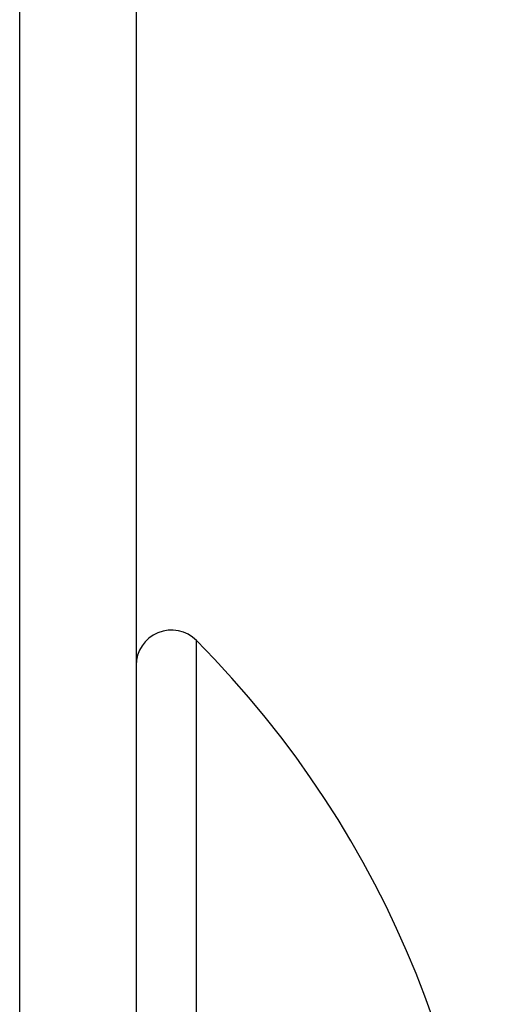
# Model space of a CAD drawing. Header units: inches. Extents: x 0.2 to 10.8, y 0.2 to 8.2.
# Tile 31 of 58: x 4.60758 to 4.61733, y 6.71278 to 6.73323. Entities that reach past the tile are written whole.
import ezdxf

# ---------------------------------------------------------------- set-up
doc = ezdxf.new("R2010")
doc.units = ezdxf.units.IN
doc.header["$MEASUREMENT"] = 0

msp = doc.modelspace()

# ---------------------------------------------------------------- linework, layer by layer
for p, q in [((4.607581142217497, 6.684535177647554), (4.607581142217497, 6.778701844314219)), ((4.609997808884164, 6.778701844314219), (4.609997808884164, 6.684535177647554)), ((4.611251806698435, 6.705576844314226), (4.611251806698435, 6.720339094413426))]:
    msp.add_line(p, q)
for centre, radius, start, end in [((4.610731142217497, 6.71982267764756), 0.0007333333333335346, 44.7653271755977, 180), ((4.596368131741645, 6.705576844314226), 0.02096301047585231, 315.2346728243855, 44.765327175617)]:
    msp.add_arc(centre, radius, start, end)

doc.saveas('drawing.dxf')
